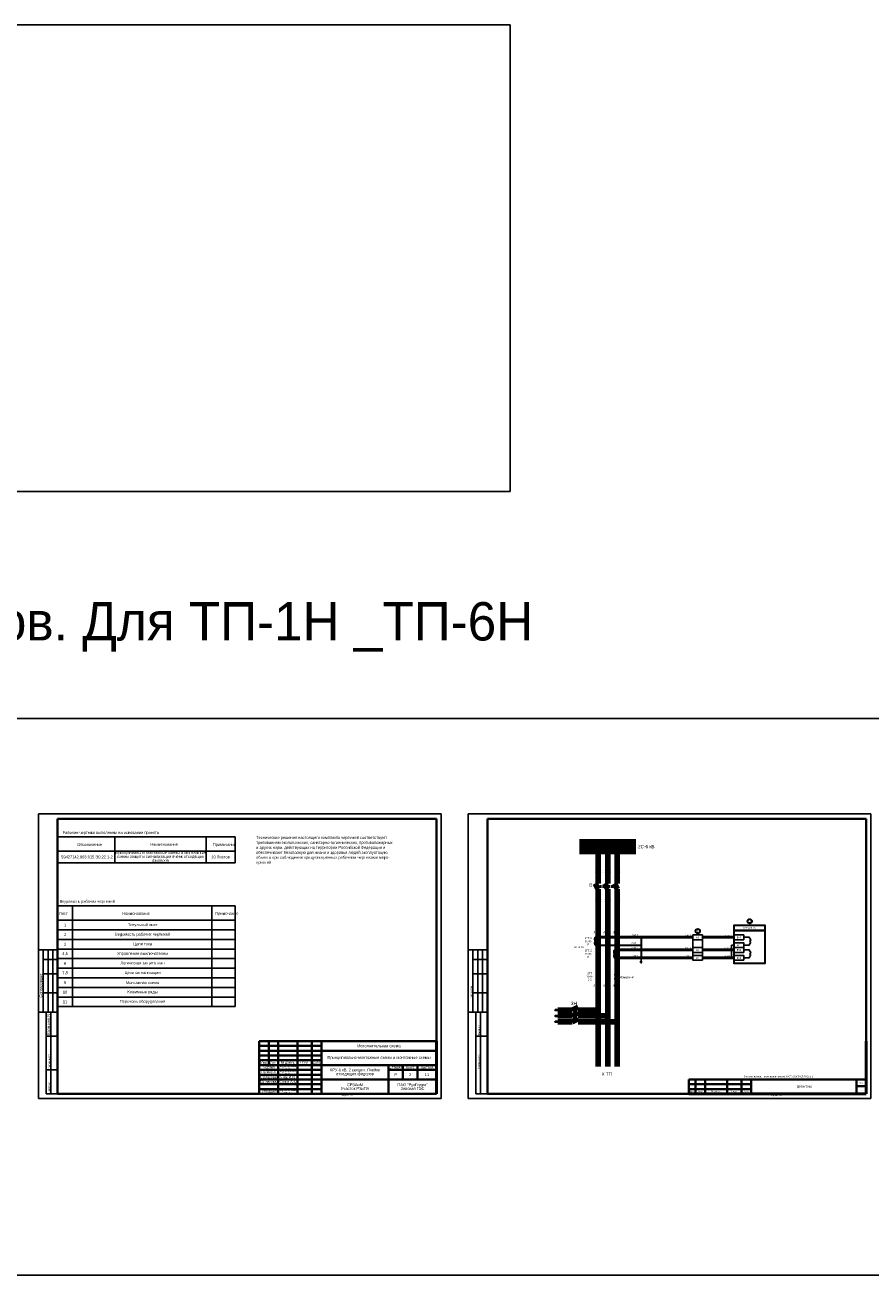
# Model space of a CAD drawing. Header units: millimetres. Extents: x 4897 to 12009, y -3017 to 2708.
# Tile 37 of 86: x 5597 to 6480, y 1313 to 2617. Entities that reach past the tile are written whole.
import ezdxf

# ---------------------------------------------------------------- set-up
doc = ezdxf.new("R2010")
doc.units = ezdxf.units.MM
doc.linetypes.add('JIS_02_2.0', pattern=[3, 2, -1])
doc.layers.add('основная 0.5', color=7, linetype='Continuous', lineweight=50)
doc.layers.add('тонкая 0.25', color=7, linetype='Continuous', lineweight=25)
doc.styles.add('SIMPLEX', font='txt', dxfattribs={"height": 5})

msp = doc.modelspace()

# ---------------------------------------------------------------- linework, layer by layer
for p, q in [((5611.4, 1497.2), (5611.4, 1794.2)), ((5611.4, 1794.2), (6031.4, 1794.2)), ((5611.4, 1497.2), (5611.4, 1794.2)), ((6031.4, 1497.2), (6031.4, 1794.2)), ((6031.4, 1497.2), (6031.4, 1794.2)), ((6059.5, 1497.2), (6059.5, 1794.2)), ((6059.5, 1794.2), (6479.5, 1794.2)), ((6059.5, 1497.2), (6059.5, 1794.2)), ((6479.5, 1497.2), (6479.5, 1794.2)), ((6479.5, 1497.2), (6479.5, 1794.2)), ((6293.8, 1668), (6293.8, 1641.5)), ((6303.8, 1668), (6303.8, 1641.5)), ((6334.2, 1644), (6334.2, 1657.3)), ((6336.9, 1657.3), (6334.2, 1657.3)), ((6346.9, 1665.5), (6352.8, 1665.5)), ((6346.9, 1657.3), (6352.8, 1657.3)), ((6352.8, 1665.5), (6352.8, 1664.3)), ((6352.8, 1658.6), (6352.8, 1657.3)), ((5631.4, 1652.4), (5611.4, 1652.4)), ((5616.4, 1587.4), (5616.4, 1652.4)), ((5621.4, 1587.4), (5621.4, 1652.4)), ((5626.4, 1587.4), (5626.4, 1652.4)), ((6079.5, 1652.4), (6059.5, 1652.4)), ((6064.5, 1587.4), (6064.5, 1652.4)), ((6069.5, 1587.4), (6069.5, 1652.4)), ((6074.5, 1587.4), (6074.5, 1652.4)), ((6239.8, 1640), (6239.8, 1644.1)), ((6346.9, 1652.3), (6352.8, 1652.3)), ((6346.9, 1644.1), (6352.8, 1644.1)), ((6352.8, 1652.3), (6352.8, 1651.1)), ((6352.8, 1645.4), (6352.8, 1644.1)), ((5616.4, 1642.4), (5631.4, 1642.4)), ((6064.5, 1642.4), (6079.5, 1642.4)), ((6238.6, 1639.8), (6241.1, 1639.8)), ((6239.1, 1639.3), (6240.6, 1639.3)), ((6239.6, 1639), (6239.8, 1638.8)), ((6239.6, 1639), (6240.1, 1639)), ((6240.1, 1639), (6239.8, 1638.8)), ((5616.4, 1627.4), (5631.4, 1627.4)), ((6064.5, 1627.4), (6079.5, 1627.4)), ((5616.4, 1607.4), (5631.4, 1607.4)), ((6064.5, 1607.4), (6079.5, 1607.4)), ((5611.4, 1587.4), (5631.4, 1587.4)), ((5619.4, 1502.2), (5619.4, 1587.4)), ((5624.3, 1502.2), (5624.3, 1587.4)), ((6059.5, 1587.4), (6079.5, 1587.4)), ((6067.5, 1502.2), (6067.5, 1587.4)), ((6072.4, 1502.2), (6072.4, 1587.4)), ((5619.4, 1562.4), (5631.4, 1562.4)), ((6067.5, 1562.4), (6079.5, 1562.4)), ((5619.4, 1527.4), (5631.4, 1527.4)), ((5619.4, 1502.2), (5631.4, 1502.2)), ((6079.5, 1502.2), (6067.5, 1502.2)), ((5611.4, 1497.2), (6031.4, 1497.2)), ((6059.5, 1497.2), (6479.5, 1497.2))]:
    msp.add_line(p, q)
at = {"lineweight": 40}
for p, q in [((5631.4, 1789.2), (6026.5, 1789.2)), ((6026.5, 1789.2), (6026.5, 1502.2)), ((6079.5, 1789.2), (6474.6, 1789.2)), ((6474.6, 1789.2), (6474.6, 1502.2)), ((5841.5, 1537.2), (5906.5, 1537.2)), ((5841.5, 1527.2), (5906.5, 1527.2)), ((5841.5, 1522.2), (5906.5, 1522.2)), ((5841.5, 1517.2), (5906.5, 1517.2)), ((6289.6, 1517.2), (6354.6, 1517.2)), ((6464.6, 1517.2), (6464.6, 1502.2)), ((5631.4, 1502.2), (6026.5, 1502.2)), ((5841.5, 1512.2), (5906.5, 1512.2)), ((5841.5, 1507.2), (5906.5, 1507.2)), ((6079.5, 1502.2), (6474.6, 1502.2)), ((6289.6, 1512.2), (6354.6, 1512.2)), ((6289.6, 1507.2), (6354.6, 1507.2)), ((6464.6, 1510.2), (6474.6, 1510.2))]:
    msp.add_line(p, q, dxfattribs=at)
at = {"linetype": 'Continuous', "lineweight": 40}
for p, q in [((5631.4, 1789.2), (5631.4, 1502.2)), ((6079.5, 1789.2), (6079.5, 1502.2))]:
    msp.add_line(p, q, dxfattribs=at)
at = {"linetype": 'Continuous'}
for p, q in [((5631.4, 1770.3), (5816.4, 1770.3)), ((5691.1, 1743.3), (5691.1, 1770.3)), ((5786.2, 1743.3), (5786.2, 1770.3)), ((5816.4, 1770.3), (5816.4, 1743.3)), ((5816.4, 1755.3), (5631.4, 1755.3)), ((5816.4, 1743.3), (5631.4, 1743.3)), ((5631.7, 1698.2), (5816.7, 1698.2)), ((5646.8, 1698.2), (5646.8, 1593.2)), ((5792.1, 1698.2), (5792.1, 1593.2)), ((5792.1, 1698.2), (5792.1, 1671.2)), ((5816.7, 1698.2), (5816.7, 1593.2)), ((5816.7, 1683.2), (5631.4, 1683.2)), ((5631.7, 1673.2), (5816.7, 1673.2)), ((5816.7, 1663.2), (5631.4, 1663.2)), ((5631.4, 1653.2), (5816.7, 1653.2)), ((5631.4, 1643.2), (5631.4, 1623.2)), ((5816.7, 1643.2), (5631.4, 1643.2)), ((6079.5, 1643.2), (6079.5, 1623.2)), ((5816.7, 1633.2), (5631.4, 1633.2)), ((5816.7, 1623.2), (5631.4, 1623.2)), ((5816.7, 1613.2), (5631.4, 1613.2)), ((5631.4, 1603.2), (5631.4, 1583.2)), ((5816.7, 1603.2), (5631.4, 1603.2)), ((5816.7, 1593.2), (5631.4, 1593.2)), ((6079.5, 1603.2), (6079.5, 1583.2))]:
    msp.add_line(p, q, dxfattribs=at)
at = {"color": 40, "lineweight": 100, "true_color": 0xf8d731}
for p, q in [((6175.6, 1764.9), (6234.5, 1764.9)), ((6195, 1764.9), (6195, 1721.7)), ((6192, 1721.7), (6195, 1715.7)), ((6195, 1715.7), (6195, 1530.7)), ((6153, 1590.8), (6153, 1588.3)), ((6168.1, 1589.5), (6174.1, 1592.5)), ((6152, 1589.8), (6151.8, 1589.5)), ((6152, 1589.3), (6151.8, 1589.5)), ((6152, 1589.8), (6152, 1589.3)), ((6152.5, 1590.3), (6152.5, 1588.8)), ((6153, 1589.5), (6158.1, 1589.5)), ((6168.1, 1589.5), (6158.1, 1589.5)), ((6195, 1589.5), (6174.1, 1589.5))]:
    msp.add_line(p, q, dxfattribs=at)
at = {"color": 3, "lineweight": 100}
for p, q in [((6175.6, 1759.9), (6234.5, 1759.9)), ((6205, 1759.9), (6205, 1721.7)), ((6205, 1715.7), (6202, 1721.7)), ((6205, 1715.7), (6205, 1530.7)), ((6152, 1583.6), (6151.8, 1583.4)), ((6152, 1583.1), (6151.8, 1583.4)), ((6152, 1583.6), (6152, 1583.1)), ((6152.5, 1584.1), (6152.5, 1582.6)), ((6153, 1584.6), (6153, 1582.1)), ((6153, 1583.4), (6158.1, 1583.4)), ((6158.1, 1583.4), (6168.1, 1583.4)), ((6174.1, 1586.4), (6168.1, 1583.4)), ((6174.1, 1583.4), (6205, 1583.4))]:
    msp.add_line(p, q, dxfattribs=at)
at = {"color": 1, "lineweight": 100}
for p, q in [((6175.6, 1754.9), (6234.5, 1754.9)), ((6215, 1754.9), (6215, 1721.7)), ((6215.1, 1715.7), (6212, 1721.7)), ((6215, 1715.7), (6215, 1530.7)), ((6215, 1715.7), (6215, 1704)), ((6152, 1577.6), (6151.8, 1577.4)), ((6152, 1577.6), (6152, 1577.1)), ((6152.5, 1578.1), (6152.5, 1576.6)), ((6153, 1578.6), (6153, 1576.1)), ((6174.1, 1580.4), (6168.1, 1577.4)), ((6152, 1577.1), (6151.8, 1577.4)), ((6153, 1577.4), (6158.1, 1577.4)), ((6158.1, 1577.4), (6168.1, 1577.4)), ((6174.1, 1577.4), (6215, 1577.4))]:
    msp.add_line(p, q, dxfattribs=at)
at = {"lineweight": 50}
for p, q in [((6193, 1733.6), (6195, 1735.6)), ((6195, 1735.6), (6197.1, 1733.6)), ((6203, 1733.6), (6205, 1735.6)), ((6205, 1735.6), (6207.1, 1733.6)), ((6213, 1733.6), (6215, 1735.6)), ((6215, 1735.6), (6217.1, 1733.6)), ((6193, 1731.8), (6195, 1733.7)), ((6195, 1733.7), (6197.1, 1731.8)), ((6203, 1731.8), (6205, 1733.7)), ((6205, 1733.7), (6207.1, 1731.8)), ((6213, 1731.8), (6215, 1733.7)), ((6215, 1733.7), (6217.1, 1731.8)), ((6193, 1705.7), (6195, 1703.7)), ((6193, 1703.8), (6195, 1701.8)), ((6195, 1703.7), (6197.1, 1705.7)), ((6195, 1701.8), (6197.1, 1703.8)), ((6203, 1705.7), (6205, 1703.7)), ((6203, 1703.8), (6205, 1701.8)), ((6205, 1703.7), (6207.1, 1705.7)), ((6205, 1701.8), (6207.1, 1703.8)), ((6213, 1705.7), (6215, 1703.7)), ((6213, 1703.8), (6215, 1701.8)), ((6215, 1703.7), (6217.1, 1705.7)), ((6215, 1701.8), (6217.1, 1703.8)), ((6214, 1644.1), (6293.8, 1644)), ((6303.8, 1644), (6336.9, 1644))]:
    msp.add_line(p, q, dxfattribs=at)
at = {"linetype": 'JIS_02_2.0', "lineweight": 50}
for p, q in [((6213.7, 1718.4), (6193.7, 1718.4)), ((6171.4, 1579), (6171.4, 1590.9))]:
    msp.add_line(p, q, dxfattribs=at)
at = {"color": 40, "lineweight": 50, "true_color": 0xf8d731}
for p, q in [((6194, 1665.5), (6293.8, 1665.5)), ((6303.8, 1665.5), (6336.9, 1665.5))]:
    msp.add_line(p, q, dxfattribs=at)
at = {"lineweight": 30}
for p, q in [((6194, 1657.3), (6239.8, 1657.3)), ((6239.8, 1665.5), (6239.8, 1644)), ((6195, 1628.5), (6197.9, 1628.5)), ((6195, 1620.3), (6197.9, 1620.3)), ((6205, 1628.5), (6207.9, 1628.5)), ((6205, 1620.3), (6207.9, 1620.3)), ((6214.6, 1628.5), (6217.4, 1628.5)), ((6214.6, 1620.3), (6217.4, 1620.3))]:
    msp.add_line(p, q, dxfattribs=at)
at = {"color": 1, "lineweight": 50}
for p, q in [((6214, 1652.3), (6293.8, 1652.3)), ((6303.8, 1652.3), (6336.9, 1652.3))]:
    msp.add_line(p, q, dxfattribs=at)
at = {"color": 1}
for points in [[(6103.3, 2130.6), (5072.6, 2130.6), (5072.6, 2617.1), (6103.3, 2617.1)], [(5068.9, 1893.8), (10143.6, 1893.8), (10143.6, 1313.2), (5068.9, 1313.2)]]:
    msp.add_lwpolyline(points, close=True, dxfattribs=at)
at = {"lineweight": 50}
for points, const_width in [([(6195, 1670.3, 1), (6195, 1670.8, 1)], 0.378), ([(6205, 1670.3, 1), (6205, 1670.8, 1)], 0.378), ([(6215, 1670.3, 1), (6215, 1670.8, 1)], 0.378), ([(6239.8, 1657.6, 1), (6239.8, 1657, 1)], 0.45), ([(6239.8, 1644.3, 1), (6239.8, 1643.8, 1)], 0.45), ([(6334.2, 1644.3, 1), (6334.2, 1643.8, 1)], 0.45), ([(6195, 1615, 1), (6195, 1615.5, 1)], 0.378), ([(6205, 1615, 1), (6205, 1615.5, 1)], 0.378), ([(6215, 1615, 1), (6215, 1615.5, 1)], 0.378)]:
    msp.add_lwpolyline(points, format="xyb", close=True, dxfattribs=dict(at, const_width=const_width))
at = {"lineweight": 30}
msp.add_lwpolyline([(6336.9, 1678.2), (6336.9, 1678.2), (6368.8, 1678.2), (6368.8, 1672.5), (6336.9, 1672.5), (6336.9, 1678.2)], dxfattribs=at)
msp.add_lwpolyline([(6336.9, 1672.5), (6368.8, 1672.5), (6368.8, 1638), (6336.9, 1638)], close=True, dxfattribs=at)
for points in [[(6303.8, 1663), (6293.8, 1663), (6293.8, 1668), (6303.8, 1668)], [(6346.9, 1663), (6336.9, 1663), (6336.9, 1668), (6346.9, 1668)], [(6346.9, 1654.8), (6336.9, 1654.8), (6336.9, 1659.8), (6346.9, 1659.8)], [(6303.8, 1649.8), (6293.8, 1649.8), (6293.8, 1654.8), (6303.8, 1654.8)], [(6303.8, 1641.5), (6293.8, 1641.5), (6293.8, 1646.5), (6303.8, 1646.5)], [(6346.9, 1649.8), (6336.9, 1649.8), (6336.9, 1654.8), (6346.9, 1654.8)], [(6346.9, 1641.5), (6336.9, 1641.5), (6336.9, 1646.5), (6346.9, 1646.5)]]:
    msp.add_lwpolyline(points, close=True)
at = {"color": 2, "lineweight": 100, "const_width": 0.45}
msp.add_lwpolyline([(6195, 1589.8, 1), (6195, 1589.2, 1)], format="xyb", close=True, dxfattribs=at)
at = {"color": 3, "lineweight": 100, "const_width": 0.45}
msp.add_lwpolyline([(6205, 1583.7, 1), (6205, 1583.1, 1)], format="xyb", close=True, dxfattribs=at)
at = {"color": 1, "lineweight": 100, "const_width": 0.45}
msp.add_lwpolyline([(6215, 1577.7, 1), (6215, 1577.1, 1)], format="xyb", close=True, dxfattribs=at)
at = {"lineweight": 30}
for centre in [(6353.1, 1682.2), (6299, 1672)]:
    msp.add_circle(centre, 2.25, dxfattribs=at)
at = {"lineweight": 50}
for centre in [(6194, 1663.5), (6194, 1659.3), (6214, 1650.2), (6214, 1646.1)]:
    msp.add_arc(centre, 2.06, 90, 270, dxfattribs=at)
at = {"linetype": 'Continuous', "lineweight": 25, "ltscale": 4.8}
for centre, radius, start, end in [((6352.7, 1662.8), 1.42, 273.4009, 86.5991), ((6352.7, 1660), 1.4, 273.5487, 86.4513), ((6352.7, 1649.6), 1.42, 273.4009, 86.5991), ((6352.7, 1646.8), 1.4, 273.5487, 86.4513)]:
    msp.add_arc(centre, radius, start, end, dxfattribs=at)
at = {"lineweight": 30}
for centre in [(6195, 1626.4), (6195, 1622.3), (6205, 1626.4), (6205, 1622.3), (6214.6, 1626.4), (6214.6, 1622.3)]:
    msp.add_arc(centre, 2.06, 90, 270, dxfattribs=at)
at = {"layer": 'основная 0.5', "lineweight": 40}
for p, q in [((5841.5, 1557.2), (6026.5, 1557.2)), ((5841.5, 1557.2), (5841.5, 1502.2)), ((5851.5, 1532.2), (5851.5, 1557.2)), ((5861.5, 1502.2), (5861.5, 1557.2)), ((5881.5, 1502.2), (5881.5, 1557.2)), ((5896.5, 1502.2), (5896.5, 1557.2)), ((5906.5, 1502.2), (5906.5, 1557.2)), ((5906.5, 1547.2), (6026.5, 1547.2)), ((5841.5, 1537.2), (5906.5, 1537.2)), ((5841.5, 1532.2), (6026.5, 1532.2)), ((5976.5, 1502.2), (5976.5, 1532.2)), ((5976.5, 1527.2), (6026.5, 1527.2)), ((5991.5, 1517.2), (5991.5, 1532.2)), ((6006.5, 1517.2), (6006.5, 1532.2)), ((5906.5, 1517.2), (6026.5, 1517.2)), ((6289.6, 1517.2), (6289.6, 1502.2)), ((6296.6, 1502.2), (6296.6, 1517.2)), ((6306.6, 1502.2), (6306.6, 1517.2)), ((6329.6, 1502.2), (6329.6, 1517.2)), ((6344.6, 1502.2), (6344.6, 1517.2)), ((6354.6, 1502.2), (6354.6, 1517.2)), ((6354.6, 1517.2), (6474.6, 1517.2)), ((5841.5, 1502.2), (6026.5, 1502.2))]:
    msp.add_line(p, q, dxfattribs=at)
at = {"layer": 'основная 0.5', "color": 0}
for p, q in [((6026.5, 1502.2), (6026.5, 1557.2)), ((6474.6, 1502.2), (6474.6, 1557.2)), ((6289.6, 1502.2), (6474.6, 1502.2))]:
    msp.add_line(p, q, dxfattribs=at)
at = {"layer": 'тонкая 0.25', "lineweight": 40}
for p, q in [((5841.5, 1552.2), (5906.5, 1552.2)), ((5841.5, 1547.2), (5906.5, 1547.2)), ((5841.5, 1547.2), (5906.5, 1547.2)), ((5906.5, 1542.2), (5841.5, 1542.2))]:
    msp.add_line(p, q, dxfattribs=at)

# ---------------------------------------------------------------- texts
at = {"linetype": 'Continuous', "style": 'SIMPLEX'}
for s, p in [('Рабочие чертежи выполнены на основании проекта', (5636.5, 1773.2)), ('Обозначение', (5651.8, 1760.7)), ('Наименование', (5728.1, 1761)), ('Примечание', (5793.2, 1760.7)), ('Технические решения настоящего комплекта чертежей соответствуют', (5838.4, 1768)), ('требованиям экологических, санитарно-гигиенических, противопожарных', (5838.4, 1762.8)), ('и других норм, действующих на территории Российской Федерации и', (5838.4, 1757.7)), ('обеспечивают безопасную для жизни и здоровья людей эксплуатацию', (5838.4, 1752.5)), ('объекта при соблюдении предусмотренных рабочими чертежами меро-', (5838.4, 1747.4)), ('приятий', (5838.4, 1742.2)), ('Ведомость рабочих чертежей ', (5633.6, 1701.5)), ('Лист', (5632.8, 1688.9)), ('Наименование', (5698.8, 1688.9)), ('Примечание', (5795.8, 1688.9))]:
    msp.add_text(s, height=3, dxfattribs=at).set_placement(p)
for s, height, p in [('Согласовано', 3, (5615.3, 1602.6)), ('Согласовано', 1.5, (6063.4, 1602.3)), ('Взам.инв.N', 3, (5623.3, 1563.6)), ('Взам.инв.N', 1.5, (6071.4, 1563.3)), ('Подпись и дата', 1.5, (5623.3, 1528.6)), ('Подпись и дата', 1.5, (6071.4, 1528.3)), ('Инв.Nподл.', 1.5, (5623.3, 1503.6))]:
    msp.add_text(s, height=height, rotation=90, dxfattribs=at).set_placement(p)
at = {"color": 3, "lineweight": 35, "insert": (5525.6, 1990.7), "char_height": 2.5, "width": 1259.971, "attachment_point": 5, "line_spacing_factor": 0.8, "style": 'SIMPLEX'}
msp.add_mtext('\\P{\\H16x;Ячейки отходящих фидеров. Для ТП-1Н _ТП-6Н}', dxfattribs=at)
at = {"style": 'SIMPLEX'}
for s, insert, char_height, width, attachment_point in [('2С-6 кВ', (6253.8, 1760.1), 3.5, 19.268, 6), ('В', (6188.9, 1720.1), 3.5, 3.606, 6), ('12', (6353.1, 1682.2), 2, 4.387, 5), ('Л1', (6191.9, 1670.7), 2, 10, 5), ('Л1', (6202.2, 1670.7), 2, 10, 5), ('Л1', (6212, 1670.7), 2, 10, 5), ('A411', (6233.5, 1667.9), 2, 10, 5), ('1', (6299, 1672), 2, 4.387, 5), ('ТВЛМ-10', (6174.5, 1655.2), 2, 10, 5), ('1ТТ.А\\P150/5\\PР', (6184.8, 1661.4), 2, 10, 5), ('О411', (6233.3, 1659.4), 2, 10, 5), ('A411', (6288.8, 1667.2), 2, 10, 5), ('A411', (6330.1, 1666.9), 2, 10, 5), ('1ТТ.С\\P150/5\\PР', (6184.8, 1648.2), 2, 10, 5), ('C411', (6233.3, 1654.4), 2, 10, 5), ('0411', (6233.5, 1646.1), 2, 10, 5), ('C411', (6288.8, 1653.9), 2, 10, 5), ('0411', (6288.8, 1645.8), 2, 10, 5), ('C411', (6330.1, 1653.8), 2, 10, 5), ('0411', (6330.1, 1645.5), 2, 10, 5), ('\\A1;2ТТ\\P150/5\\P0,5', (6186.2, 1624.4), 2, 10, 5), ('\\A1;Измерения', (6225.2, 1623.5), 2, 6.38, 5), ('Л2', (6191.8, 1615.1), 2, 10, 5), ('Л2', (6202, 1615.1), 2, 10, 5), ('Л2', (6211.9, 1615.1), 2, 10, 5), ('ЗН', (6172.9, 1596.5), 3.5, 4.31, 6), ('К ТП', (6209.5, 1522.8), 3.5, 13.106, 6)]:
    msp.add_mtext(s, dxfattribs=dict(at, insert=insert, char_height=char_height, width=width, attachment_point=attachment_point))
at = {"lineweight": 35, "attachment_point": 5, "line_spacing_factor": 0.8, "style": 'SIMPLEX'}
for s, insert, char_height, width in [('59427142.903.015.Э0.22.1-2', (5662, 1749.3), 3, 58.28), ('Принципиально-монтажные схемы и монтажные схемы защит и сигнализации ячеек отходящих фидеров', (5738.7, 1749.3), 3, 95.022), ('10 Листов', (5801.3, 1749.3), 3, 30.261), ('2', (5639.3, 1668.2), 3, 15.176), ('1', (5639.1, 1678.2), 3, 15.434), ('Ведомость рабочих чертежей', (5720, 1668.2), 3, 144.287), ('Титульный лист', (5720.1, 1678.2), 3, 144.12), ('3', (5639.1, 1658.2), 3, 15.434), ('Цепи тока', (5720, 1658.2), 3, 144.255), ('4,5', (5639.1, 1648.2), 3, 15.434), ('Управление выключателем', (5719.9, 1648.2), 3, 144.369), ('7,8', (5639.1, 1628.2), 3, 15.434), ('6', (5639.1, 1638.2), 3, 15.434), ('Логическая защита шин', (5719.9, 1638.2), 3, 144.369), ('Цепи сигнализации', (5719.9, 1628.2), 3, 144.369), ('9', (5639.1, 1618.2), 3, 15.434), ('Монтажная схема', (5719.9, 1618.2), 3, 144.369), ('10', (5639.1, 1608.2), 3, 15.434), ('Клеммные ряды', (5719.9, 1608.2), 3, 144.369), ('11', (5639.1, 1598.2), 3, 15.434), ('Перечень оборудования', (5719.9, 1598.2), 3, 144.369), ('Исполнительная схема', (5966.5, 1552.3), 3, 120), ('КРУ-6 кВ. 2 секция. Ячейки отходящих фидеров', (5941.5, 1524.7), 3, 70), ('Стадия', (5984, 1529.7), 3, 15), ('Лист', (5999, 1529.7), 3, 15), ('Листов', (6016.5, 1529.7), 3, 20), ('СРЗАиМ\\PУчасток РЗиПА', (5941.5, 1509.7), 3, 70), ('Р', (5984, 1522.2), 3, 15), ('ПАО "РусГидро"  \\PЗейская ГЭС', (6001.5, 1509.7), 3, 50), ('2', (5999, 1522.2), 3, 15), ('11', (6016.5, 1522.2), 3, 20), ('\\pi-4.8,l6.4,t6.4;*^IСхемы выполнены на основании проекта 59427142.903.015.Э0.22.1-2', (6381.6, 1520.1), 1.6, 185), ('{\\Fromans|c204;Лист}', (6469.6, 1513.7), 1.6, 10), ('{\\Fromans|c204;Изм.}', (6293.1, 1504.7), 1.6, 7), ('{\\Fromans|c204;Лист}', (6301.6, 1504.7), 1.6, 10), ('{\\Fromans|c0;N \\Fromans|c204;докум.}', (6318.1, 1504.7), 1.6, 23), ('{\\Fromans|c204;Подп.}', (6337.1, 1504.7), 1.6, 15), ('{\\Fromans|c204;Дата}', (6349.6, 1504.7), 1.6, 10), (' Цепи тока', (6409.6, 1509.7), 2.5, 110), ('{\\Fromans|c204;3}', (6469.6, 1506.2), 1.6, 10)]:
    msp.add_mtext(s, dxfattribs=dict(at, insert=insert, char_height=char_height, width=width))
at = {"color": 7, "insert": (6352.8, 1675.3), "char_height": 2, "width": 31.906, "attachment_point": 5, "style": 'SIMPLEX'}
msp.add_mtext('{\\C256;SEPAM 20}', dxfattribs=at)
at = {"char_height": 2, "width": 10, "attachment_point": 5, "rotation": 0, "style": 'SIMPLEX'}
for s, insert in [('к1', (6298.8, 1665.5)), ('B-4', (6341.9, 1665.5)), ('B-1', (6341.9, 1657.3)), ('к2', (6298.8, 1652.3)), ('к3', (6298.8, 1644)), ('B-6', (6341.9, 1652.3)), ('B-3', (6341.9, 1644))]:
    msp.add_mtext(s, dxfattribs=dict(at, insert=insert))
at = {"color": 1, "lineweight": 35, "insert": (5966.5, 1539.7), "char_height": 3, "width": 120, "attachment_point": 5, "line_spacing_factor": 0.8, "style": 'SIMPLEX'}
msp.add_mtext('\\pt36;{\\C256;Принципиально-монтажные схемы и монтажные схемы}', dxfattribs=at)
at = {"char_height": 2.5, "attachment_point": 5, "line_spacing_factor": 0.8, "style": 'SIMPLEX'}
for s, insert, width in [('Изм.', (5846.5, 1534.7), 10), ('Проверил', (5851.9, 1524.7), 19.242), ('Чертил', (5851.9, 1529.7), 19.242), ('Лист', (5856.5, 1534.8), 10), ('Бурнакова А.А.', (5871.5, 1529.8), 20), ('Бурнакова А.А.', (5871.5, 1524.7), 20), ('№ докум.', (5871.5, 1534.7), 20), ('Подп{\\fGENISO|b0|i1|c204|p2;.}', (5889, 1534.8), 15), ('Дата', (5901.5, 1534.6), 10), ('Согласовал', (5851.9, 1519.7), 19.242), ('Согласовал', (5852, 1514.9), 19.242), ('Сячин А.В.', (5871.6, 1514.9), 20), ('Янак И.И.', (5871.5, 1519.7), 20), ('Утвердил', (5851.9, 1504.7), 19.242), ('Сухомесов М.А.', (5871.5, 1504.7), 20)]:
    msp.add_mtext(s, dxfattribs=dict(at, insert=insert, width=width))
at = {"lineweight": 30, "char_height": 1.6, "attachment_point": 1, "style": 'SIMPLEX'}
for s, insert in [('{\\fGENISO|b0|i1|c204|p2;Формат А3}', (5927.1, 1501.7)), ('Формат А3', (6375.2, 1501.7))]:
    msp.add_mtext_dynamic_manual_height_columns(s, width=45.854, gutter_width=12.5, heights=[0], dxfattribs=dict(at, insert=insert))

doc.saveas('drawing.dxf')
